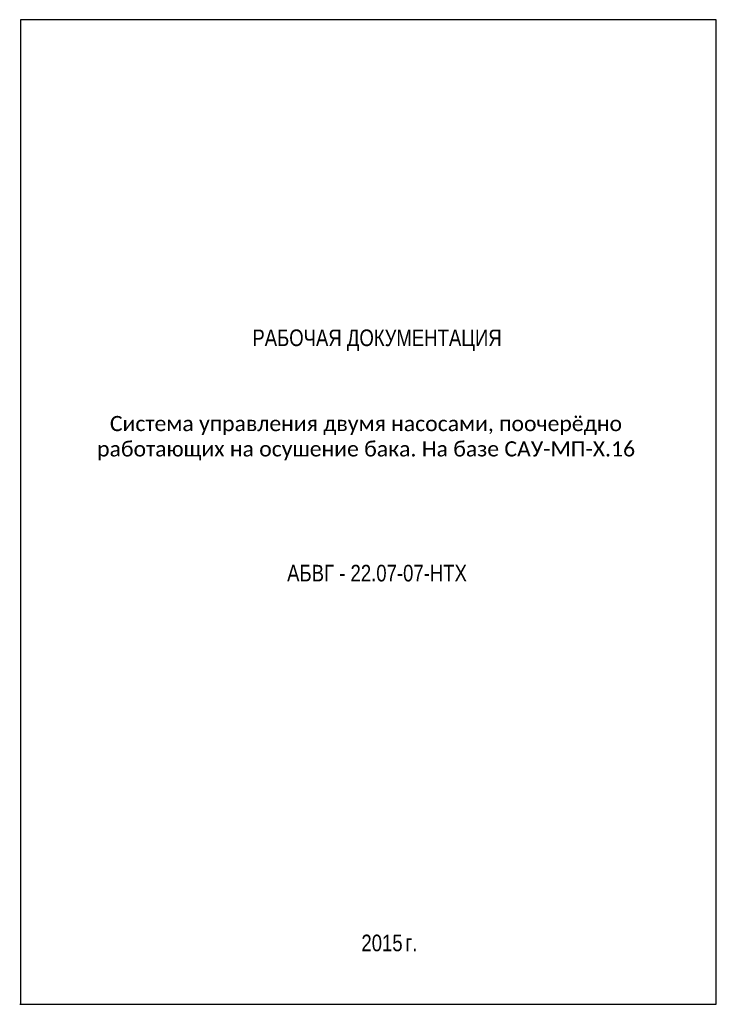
# Model space of a CAD drawing. Header units: millimetres. Extents: x 2325 to 2747, y 707 to 2640.
# Tile 4 of 4: x 2325 to 2535, y 2343 to 2640. Entities that reach past the tile are written whole.
import ezdxf
from ezdxf.enums import TextEntityAlignment as Align

# ---------------------------------------------------------------- set-up
doc = ezdxf.new("R2010")
doc.units = ezdxf.units.MM
doc.styles.add('Arial', font='arial.ttf')
doc.styles.get("Standard").update_dxf_attribs({"font": 'arial.ttf'})

msp = doc.modelspace()

# ---------------------------------------------------------------- linework, layer by layer
at = {"lineweight": -3}
for p, q in [((2534.92, 2639.71), (2325.17, 2639.71)), ((2325.17, 2639.71), (2325.17, 2342.71)), ((2534.92, 2342.71), (2534.92, 2639.71)), ((2324.92, 2342.71), (2534.92, 2342.71))]:
    msp.add_line(p, q, dxfattribs=at)

# ---------------------------------------------------------------- texts
at = {"color": 7, "style": 'Arial', "width": 0.8}
msp.add_text('РАБОЧАЯ ДОКУМЕНТАЦИЯ', height=5, dxfattribs=at).set_placement((2432.64, 2546.26), align=Align.TOP_CENTER)
at = {"color": 0, "style": 'Arial', "width": 0.8}
msp.add_text('АБВГ - 22.07-07-НТХ', height=5, dxfattribs=at).set_placement((2432.64, 2468.78), align=Align.BOTTOM_CENTER)
for s, p in [('2015', (2440.36, 2358.73)), ('г.', (2444.8, 2358.73))]:
    msp.add_text(s, height=5, dxfattribs=at).set_placement(p, align=Align.RIGHT)
at = {"insert": (2334.94, 2520.19), "char_height": 5, "width": 189.7335, "attachment_point": 1}
msp.add_mtext('\\pi17.174;{\\fCalibri|b0|i0|c204|p34;\\H0.91667x;Система управления двумя насосами, поочерёдно \\P\\pi13.322;работающих на осушение бака.\\fCalibri|b0|i0|c0|p34; \\fCalibri|b0|i0|c204|p34;На базе САУ-МП-Х.16\\H1.3015x; }', dxfattribs=at)

doc.saveas('drawing.dxf')
